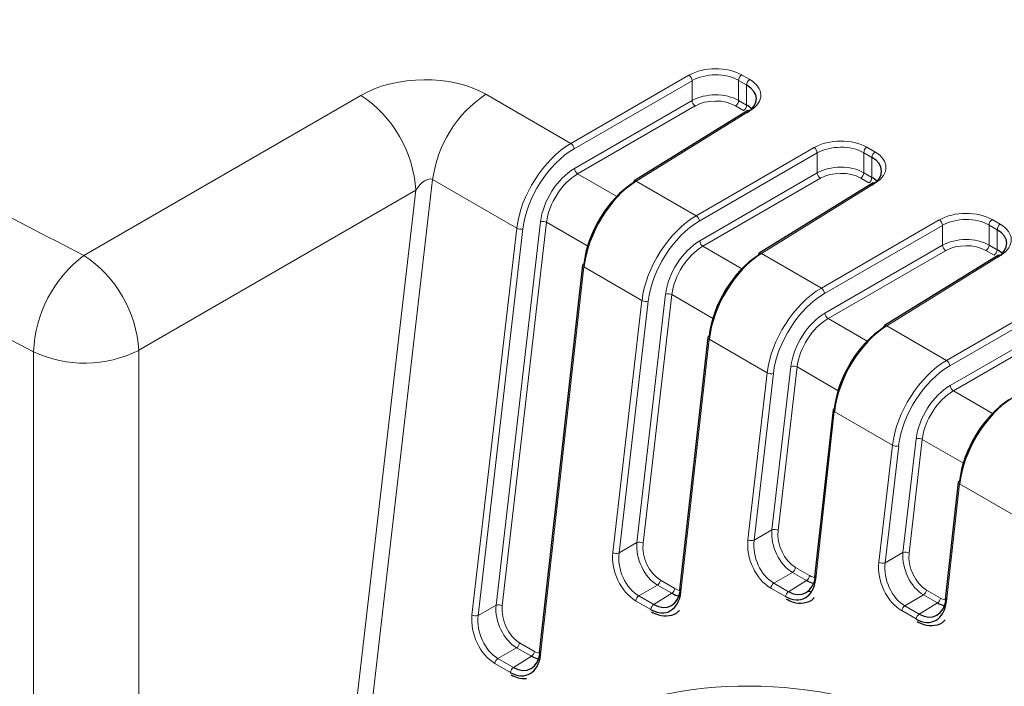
# Paper-space layout 'Blatt2' of a CAD drawing. Header units: millimetres. Extents: x 5 to 418, y 2 to 292.
# Tile 40 of 55: x 128 to 143, y 207 to 217. Entities that reach past the tile are written whole.
import ezdxf

# ---------------------------------------------------------------- set-up
doc = ezdxf.new("R2010")
doc.units = ezdxf.units.MM

psp = doc.layouts.new('Blatt2')

# ---------------------------------------------------------------- linework, layer by layer
at = {"color": 7, "linetype": 'Continuous', "lineweight": 18}
for p, q in [((136.123, 215.508), (137.899, 216.534)), ((137.946, 216.452), (136.17, 215.426)), ((137.946, 216.153), (137.946, 216.452)), ((138.647, 216.457), (138.647, 216.156)), ((138.769, 216.387), (138.647, 216.457)), ((138.693, 216.538), (138.815, 216.468)), ((138.769, 216.085), (138.769, 216.387)), ((128.79, 213.823), (132.962, 216.231)), ((134.842, 216.247), (136.123, 215.508)), ((138.647, 216.156), (138.769, 216.085)), ((136.177, 215.131), (137.946, 216.153)), ((137.993, 216.071), (136.224, 215.049)), ((138.723, 216.004), (138.601, 216.075)), ((138.822, 216.001), (137.107, 214.94)), ((138.009, 214.42), (139.785, 215.446)), ((140.579, 215.45), (140.701, 215.379)), ((139.832, 215.364), (138.056, 214.338)), ((139.832, 215.065), (139.832, 215.364)), ((140.533, 215.368), (140.533, 215.067)), ((140.655, 215.298), (140.533, 215.368)), ((140.655, 214.997), (140.655, 215.298)), ((136.224, 215.049), (136.823, 214.703)), ((138.062, 214.042), (139.832, 215.065)), ((139.879, 214.983), (138.109, 213.961)), ((140.608, 214.916), (140.487, 214.986)), ((140.533, 215.067), (140.655, 214.997)), ((134.04, 214.964), (132.571, 202.285)), ((135.308, 214.233), (134.04, 214.964)), ((137.107, 214.94), (138.009, 214.42)), ((140.708, 214.913), (138.993, 213.851)), ((133.787, 214.803), (129.615, 212.395)), ((132.034, 199.682), (133.787, 214.803)), ((134.633, 208.411), (135.308, 214.233)), ((134.995, 208.558), (135.664, 214.329)), ((135.757, 214.321), (135.088, 208.55)), ((136.386, 213.958), (135.757, 214.321)), ((139.894, 213.331), (141.67, 214.357)), ((141.718, 214.275), (139.941, 213.249)), ((141.718, 213.976), (141.718, 214.275)), ((142.418, 214.28), (142.418, 213.979)), ((142.54, 214.21), (142.418, 214.28)), ((142.465, 214.361), (142.587, 214.291)), ((135.401, 214.224), (134.726, 208.403)), ((142.54, 213.908), (142.54, 214.21)), ((138.109, 213.961), (138.708, 213.615)), ((139.948, 212.954), (141.718, 213.976)), ((142.418, 213.979), (142.54, 213.908)), ((138.993, 213.851), (139.894, 213.331)), ((141.765, 213.894), (139.995, 212.872)), ((142.594, 213.824), (140.879, 212.763)), ((142.494, 213.827), (142.372, 213.898)), ((136.318, 213.649), (135.667, 207.814)), ((137.193, 213.144), (136.318, 213.649)), ((137.116, 209.501), (137.549, 213.241)), ((137.642, 213.233), (137.209, 209.492)), ((138.271, 212.869), (137.642, 213.233)), ((141.78, 212.242), (143.556, 213.268)), ((136.754, 209.354), (137.193, 213.144)), ((137.286, 213.136), (136.847, 209.345)), ((143.603, 213.187), (141.827, 212.161)), ((139.995, 212.872), (140.594, 212.526)), ((140.879, 212.763), (141.78, 212.242)), ((141.834, 211.865), (143.603, 212.887)), ((143.65, 212.806), (141.881, 211.784)), ((138.204, 212.561), (137.78, 208.762)), ((139.079, 212.056), (138.204, 212.561)), ((128.033, 198.314), (128.033, 212.374)), ((129.615, 212.395), (129.615, 198.334)), ((139.15, 209.691), (139.435, 212.152)), ((138.788, 209.544), (139.079, 212.056)), ((139.172, 212.047), (138.881, 209.536)), ((139.528, 212.144), (139.243, 209.683)), ((140.157, 211.781), (139.528, 212.144)), ((141.881, 211.784), (142.48, 211.438)), ((140.089, 211.472), (139.809, 208.955)), ((140.965, 210.967), (140.089, 211.472)), ((140.76, 209.205), (140.965, 210.967)), ((141.122, 209.351), (141.32, 211.064)), ((141.413, 211.055), (141.215, 209.343)), ((142.043, 210.692), (141.413, 211.055)), ((141.058, 210.959), (140.853, 209.196)), ((141.975, 210.384), (141.778, 208.617)), ((142.85, 209.879), (141.975, 210.384)), ((138.881, 209.536), (139.15, 209.691)), ((136.847, 209.345), (137.116, 209.501)), ((140.853, 209.196), (141.122, 209.351)), ((139.459, 209.053), (139.177, 208.89)), ((139.671, 208.931), (139.459, 209.053)), ((139.505, 209.127), (139.717, 209.005)), ((137.471, 208.936), (137.688, 208.811)), ((139.398, 208.763), (139.671, 208.931)), ((137.426, 208.863), (137.143, 208.7)), ((137.642, 208.738), (137.426, 208.863)), ((139.352, 208.689), (139.131, 208.817)), ((139.177, 208.89), (139.398, 208.763)), ((141.478, 208.787), (141.686, 208.667)), ((137.324, 208.496), (137.097, 208.627)), ((137.143, 208.7), (137.37, 208.569)), ((137.37, 208.569), (137.642, 208.738)), ((141.432, 208.714), (141.149, 208.551)), ((141.64, 208.593), (141.432, 208.714)), ((134.726, 208.403), (134.995, 208.558)), ((141.322, 208.352), (141.104, 208.478)), ((141.149, 208.551), (141.368, 208.425)), ((141.368, 208.425), (141.64, 208.593)), ((135.305, 207.92), (135.022, 207.757)), ((135.529, 207.791), (135.305, 207.92)), ((135.35, 207.994), (135.575, 207.864)), ((135.022, 207.757), (135.257, 207.622)), ((135.257, 207.622), (135.529, 207.791)), ((135.211, 207.549), (134.977, 207.684))]:
    psp.add_line(p, q, dxfattribs=at)
at = {"color": 7, "linetype": 'Continuous', "lineweight": 25}
for p, q in [((138.788, 216.004), (137.073, 214.943)), ((140.674, 214.915), (138.959, 213.854)), ((142.559, 213.827), (140.844, 212.766)), ((136.299, 213.676), (135.647, 207.841)), ((138.184, 212.588), (137.76, 208.788)), ((140.07, 211.499), (139.789, 208.982)), ((141.956, 210.41), (141.758, 208.644)), ((139.691, 208.766), (139.751, 208.772))]:
    psp.add_line(p, q, dxfattribs=at)
at = {"color": 7, "linetype": 'Continuous', "lineweight": 18}
for centre, radius, start, end in [((137.841, 216.446), 0.106, 3.5432, 56.4801), ((138.75, 216.452), 0.103, 123.2422, 177.3468), ((138.872, 216.382), 0.103, 123.2422, 177.3468), ((131.939, 214.688), 1.851, 3.5409, 56.4591), ((135.852, 214.724), 1.827, 123.525, 172.4415), ((138.545, 216.161), 0.103, 303.2422, 357.3468), ((138.052, 216.16), 0.106, 183.5432, 236.4801), ((138.667, 216.09), 0.103, 303.2422, 357.3468), ((138.803, 215.975), 0.0325, 53.4824, 117.3347), ((136.065, 215.42), 0.106, 3.5432, 56.4801), ((139.726, 215.357), 0.106, 3.5432, 56.4801), ((140.635, 215.364), 0.103, 123.2422, 177.3468), ((140.757, 215.293), 0.103, 123.2422, 177.3468), ((136.282, 215.137), 0.106, 183.5432, 236.4801), ((139.937, 215.071), 0.106, 183.5432, 236.4801), ((140.43, 215.072), 0.103, 303.2422, 357.3468), ((140.552, 215.002), 0.103, 303.2422, 357.3468), ((137.088, 214.914), 0.0325, 53.4824, 117.3347), ((140.689, 214.886), 0.0325, 53.4824, 117.3347), ((137.95, 214.331), 0.106, 3.5432, 56.4801), ((135.364, 214.336), 0.118, 241.5664, 288.2185), ((135.7, 214.217), 0.118, 61.5664, 108.2185), ((141.612, 214.269), 0.106, 3.5432, 56.4801), ((142.521, 214.275), 0.103, 123.2422, 177.3468), ((142.643, 214.205), 0.103, 123.2422, 177.3468), ((138.168, 214.049), 0.106, 183.5432, 236.4801), ((141.823, 213.983), 0.106, 183.5432, 236.4801), ((142.316, 213.983), 0.103, 303.2422, 357.3468), ((129.935, 212.303), 1.903, 126.9789, 177.8491), ((127.768, 212.28), 1.851, 3.5409, 56.4591), ((138.974, 213.825), 0.0325, 53.4824, 117.3347), ((142.438, 213.913), 0.103, 303.2422, 357.3468), ((142.574, 213.798), 0.0325, 53.4824, 117.3347), ((136.329, 213.678), 0.0307, 183.4448, 248.9082), ((137.586, 213.129), 0.118, 61.5664, 108.2185), ((139.836, 213.243), 0.106, 3.5432, 56.4801), ((137.249, 213.248), 0.118, 241.5664, 288.2185), ((140.053, 212.96), 0.106, 183.5432, 236.4801), ((140.859, 212.737), 0.0325, 53.4824, 117.3347), ((138.215, 212.589), 0.0307, 183.4448, 248.9082), ((128.803, 214.016), 1.814, 244.8818, 296.598), ((139.472, 212.04), 0.118, 61.5664, 108.2185), ((141.722, 212.154), 0.106, 3.5432, 56.4801), ((139.135, 212.159), 0.118, 241.5664, 288.2185), ((141.939, 211.872), 0.106, 183.5432, 236.4801), ((140.1, 211.501), 0.0307, 183.4448, 248.9082), ((141.021, 211.071), 0.118, 241.5664, 288.2185), ((141.357, 210.952), 0.118, 61.5664, 108.2185), ((141.986, 210.412), 0.0307, 183.4448, 248.9082), ((139.187, 209.579), 0.118, 61.5664, 108.2185), ((137.153, 209.389), 0.118, 61.5664, 108.2185), ((138.844, 209.648), 0.118, 241.5664, 288.2185), ((136.81, 209.457), 0.118, 241.5664, 288.2185), ((141.159, 209.239), 0.118, 61.5664, 108.2185), ((140.817, 209.308), 0.118, 241.5664, 288.2185), ((139.402, 209.14), 0.104, 303.5123, 352.4427), ((137.368, 208.95), 0.104, 303.5123, 352.4427), ((139.613, 209.018), 0.104, 303.5123, 352.4427), ((137.585, 208.825), 0.104, 303.5123, 352.4427), ((139.235, 208.803), 0.104, 123.5123, 172.4427), ((139.456, 208.676), 0.104, 123.5123, 172.4427), ((141.374, 208.801), 0.104, 303.5123, 352.4427), ((137.201, 208.613), 0.104, 123.5123, 172.4427), ((141.583, 208.68), 0.104, 303.5123, 352.4427), ((135.032, 208.446), 0.118, 61.5664, 108.2185), ((137.427, 208.482), 0.104, 123.5123, 172.4427), ((141.207, 208.464), 0.104, 123.5123, 172.4427), ((134.689, 208.515), 0.118, 241.5664, 288.2185), ((141.425, 208.338), 0.104, 123.5123, 172.4427), ((135.247, 208.007), 0.104, 303.5123, 352.4427), ((135.472, 207.878), 0.104, 303.5123, 352.4427), ((135.08, 207.67), 0.104, 123.5123, 172.4427), ((135.314, 207.535), 0.104, 123.5123, 172.4427)]:
    psp.add_arc(centre, radius, start, end, dxfattribs=at)
at = {"color": 7, "linetype": 'Continuous', "lineweight": 25}
for centre, radius, start, end in [((137.093, 214.916), 0.0329, 127.0519, 186.4224), ((138.978, 213.828), 0.0329, 127.0519, 186.4224), ((136.324, 213.67), 0.0262, 106.0768, 167.0913), ((140.864, 212.739), 0.0329, 127.0519, 186.4224), ((138.21, 212.582), 0.0262, 106.0768, 167.0913), ((140.095, 211.493), 0.0262, 106.0768, 167.0913), ((141.981, 210.405), 0.0262, 106.0768, 167.0913), ((139.82, 208.984), 0.0307, 183.4448, 248.9082), ((137.791, 208.79), 0.0307, 183.4448, 248.9082), ((141.789, 208.646), 0.0307, 183.4448, 248.9082), ((135.678, 207.843), 0.0307, 183.4448, 248.9082)]:
    psp.add_arc(centre, radius, start, end, dxfattribs=at)
at = {"color": 7, "linetype": 'Continuous', "lineweight": 18}
for centre, major_axis, ratio, start_param, end_param in [((138.293, 216.299), (0.567, 0.009), 0.587473, 0.776176, 2.329519), ((133.888, 215.677), (1.342, 0.036), 0.587018, 0.763393, 2.31656), ((138.294, 216.245), (0.5, 0.009), 0.588816, 0.774897, 2.32824), ((138.415, 216.228), (0.567, 0.009), 0.587473, 5.506018, 7.059361), ((138.294, 215.945), (0.5, 0.007), 0.586126, 0.777443, 2.330786), ((138.294, 215.891), (0.433, 0.007), 0.587473, 0.776176, 2.329519), ((140.178, 215.21), (0.567, 0.009), 0.587473, 0.776176, 2.329519), ((136.138, 214.564), (0.598, 1.002), 0.586803, 0.811623, 2.22499), ((136.184, 214.536), (0.565, 0.944), 0.587369, 0.812156, 2.225524), ((140.179, 215.156), (0.5, 0.009), 0.588816, 0.774897, 2.32824), ((140.3, 215.14), (0.567, 0.009), 0.587473, 5.506018, 7.059361), ((136.186, 214.537), (0.376, 0.629), 0.587369, 0.812156, 2.225524), ((140.179, 214.857), (0.5, 0.007), 0.586126, 0.777443, 2.330786), ((133.902, 214.733), (0.14, 0.23), 0.501151, 0.020763, 1.57393), ((136.232, 214.51), (0.343, 0.572), 0.588357, 0.813094, 2.226462), ((140.18, 214.803), (0.433, 0.007), 0.587473, 0.776176, 2.329519), ((138.024, 213.475), (0.598, 1.002), 0.586803, 0.811623, 2.22499), ((142.064, 214.122), (0.567, 0.009), 0.587473, 0.776176, 2.329519), ((142.065, 214.068), (0.5, 0.009), 0.588816, 0.774897, 2.32824), ((138.07, 213.448), (0.565, 0.944), 0.587369, 0.812156, 2.225524), ((142.186, 214.051), (0.567, 0.009), 0.587473, 5.506018, 7.059361), ((142.065, 213.768), (0.5, 0.007), 0.586126, 0.777443, 2.330786), ((138.072, 213.449), (0.376, 0.629), 0.587369, 0.812156, 2.225524), ((138.118, 213.421), (0.343, 0.572), 0.588357, 0.813094, 2.226462), ((142.066, 213.714), (0.433, 0.007), 0.587473, 0.776176, 2.329519), ((139.909, 212.387), (0.598, 1.002), 0.586803, 0.811623, 2.22499), ((139.956, 212.359), (0.565, 0.944), 0.587369, 0.812156, 2.225524), ((139.957, 212.36), (0.376, 0.629), 0.587369, 0.812156, 2.225524), ((140.004, 212.333), (0.343, 0.572), 0.588357, 0.813094, 2.226462), ((141.795, 211.298), (0.598, 1.002), 0.586803, 0.811623, 2.22499), ((141.841, 211.271), (0.565, 0.944), 0.587369, 0.812156, 2.225524), ((141.843, 211.272), (0.376, 0.629), 0.587369, 0.812156, 2.225524), ((141.889, 211.244), (0.343, 0.572), 0.588357, 0.813094, 2.226462), ((139.502, 209.486), (-0.196, 0.462), 0.640933, 0.863979, 2.434471), ((139.549, 209.506), (-0.161, 0.405), 0.652481, 0.880233, 2.450725), ((137.469, 209.296), (-0.196, 0.462), 0.640933, 0.863979, 2.434471), ((137.515, 209.315), (-0.161, 0.405), 0.652481, 0.880233, 2.450725), ((139.189, 209.313), (-0.211, 0.53), 0.652481, 0.880233, 2.450725), ((139.235, 209.332), (-0.175, 0.472), 0.663541, 0.897771, 2.468263), ((137.155, 209.123), (-0.211, 0.53), 0.652481, 0.880233, 2.450725), ((137.202, 209.142), (-0.175, 0.472), 0.663541, 0.897771, 2.468263), ((141.475, 209.147), (-0.196, 0.462), 0.640933, 0.863979, 2.434471), ((141.522, 209.166), (-0.161, 0.405), 0.652481, 0.880233, 2.450725), ((141.161, 208.973), (-0.211, 0.53), 0.652481, 0.880233, 2.450725), ((141.208, 208.993), (-0.175, 0.472), 0.663541, 0.897771, 2.468263), ((139.759, 209.385), (-0.162, 0.406), 0.648949, 2.452196, 2.730228), ((137.73, 209.191), (-0.162, 0.406), 0.648949, 2.452196, 2.730228), ((141.728, 209.047), (-0.162, 0.406), 0.648949, 2.452196, 2.730228), ((135.348, 208.353), (-0.196, 0.462), 0.640933, 0.863979, 2.434471), ((135.395, 208.373), (-0.161, 0.405), 0.652481, 0.880233, 2.450725), ((141.614, 194.276), (-5.084, 12.639), 0.65101, 5.739269, 6.938021), ((135.034, 208.18), (-0.211, 0.53), 0.652481, 0.880233, 2.450725), ((135.081, 208.199), (-0.175, 0.472), 0.663541, 0.897771, 2.468263), ((135.618, 208.244), (-0.162, 0.406), 0.648949, 2.452196, 2.730228)]:
    psp.add_ellipse(centre, major_axis=major_axis, ratio=ratio, start_param=start_param, end_param=end_param, dxfattribs=at)
at = {"color": 7, "linetype": 'Continuous', "lineweight": 25}
for centre, major_axis, ratio, start_param, end_param in [((138.416, 216.174), (0.5, 0.009), 0.588816, 5.504739, 7.058082), ((138.416, 215.875), (0.5, 0.007), 0.586126, 0.528925, 0.777443), ((140.301, 215.086), (0.5, 0.009), 0.588816, 5.504739, 7.058082), ((140.301, 214.786), (0.5, 0.007), 0.586126, 0.528925, 0.777443), ((137.074, 214.023), (0.536, 0.961), 0.567218, 0.794692, 2.20806), ((137.122, 213.996), (0.569, 1.019), 0.567804, 0.795158, 2.208525), ((142.187, 213.997), (0.5, 0.009), 0.588816, 5.504739, 7.058082), ((138.959, 212.934), (0.536, 0.961), 0.567218, 0.794692, 2.20806), ((139.007, 212.908), (0.569, 1.019), 0.567804, 0.795158, 2.208525), ((142.187, 213.698), (0.5, 0.007), 0.586126, 0.528925, 0.777443), ((140.893, 211.819), (0.569, 1.019), 0.567804, 0.795158, 2.208525), ((140.845, 211.846), (0.536, 0.961), 0.567218, 0.794692, 2.20806), ((142.731, 210.757), (0.536, 0.961), 0.567218, 0.794692, 2.20806), ((142.779, 210.73), (0.569, 1.019), 0.567804, 0.795158, 2.208525), ((139.408, 209.187), (-0.212, 0.531), 0.648949, 2.452196, 4.022688), ((139.454, 209.206), (-0.175, 0.474), 0.656308, 2.471353, 4.041844), ((139.712, 209.365), (-0.199, 0.462), 0.640983, 2.433964, 2.739422), ((137.379, 208.993), (-0.212, 0.531), 0.648949, 2.452196, 4.022688), ((137.426, 209.013), (-0.175, 0.474), 0.656308, 2.471353, 4.041844), ((137.684, 209.172), (-0.199, 0.462), 0.640983, 2.433964, 2.739422), ((141.377, 208.849), (-0.212, 0.531), 0.648949, 2.452196, 4.022688), ((141.424, 208.868), (-0.175, 0.474), 0.656308, 2.471353, 4.041844), ((141.682, 209.028), (-0.199, 0.462), 0.640983, 2.433964, 2.739422), ((135.313, 208.065), (-0.175, 0.474), 0.656308, 2.471353, 4.041844), ((135.266, 208.046), (-0.212, 0.531), 0.648949, 2.452196, 4.022688), ((135.571, 208.225), (-0.199, 0.462), 0.640983, 2.433964, 2.739422)]:
    psp.add_ellipse(centre, major_axis=major_axis, ratio=ratio, start_param=start_param, end_param=end_param, dxfattribs=at)
at = {"color": 7, "linetype": 'Continuous', "lineweight": 18}
for points, knots in [([(93.843, 234.533), (96.422, 232.787), (100.825, 229.806), (107.34, 225.742), (113.207, 222.251), (119.227, 218.854), (124.437, 216.054), (127.662, 214.402), (128.79, 213.823)], [0, 0, 0, 0, 0.237503, 0.405606, 0.573709, 0.741642, 0.909575, 1, 1, 1, 1]), ([(128.033, 212.374), (126.901, 212.955), (123.664, 214.613), (118.436, 217.423), (112.395, 220.831), (106.508, 224.334), (99.97, 228.413), (95.551, 231.405), (92.964, 233.157)], [0, 0, 0, 0, 0.090427, 0.258359, 0.426292, 0.594393, 0.762495, 1, 1, 1, 1])]:
    psp.add_open_spline(points, degree=3, knots=knots, dxfattribs=at)
at = {"color": 7, "linetype": 'Continuous', "lineweight": 25}
for points, knots in [([(139.366, 208.651), (139.4, 208.634), (139.487, 208.591), (139.632, 208.587), (139.747, 208.622), (139.783, 208.672), (139.785, 208.674)], [0, 0, 0, 0, 0.234344, 0.593789, 0.976248, 1, 1, 1, 1]), ([(137.337, 208.458), (137.371, 208.441), (137.459, 208.398), (137.604, 208.394), (137.718, 208.428), (137.754, 208.478), (137.756, 208.481)], [0, 0, 0, 0, 0.2343437, 0.5937885, 0.9762479, 1, 1, 1, 1]), ([(141.335, 208.313), (141.37, 208.296), (141.457, 208.253), (141.602, 208.249), (141.716, 208.284), (141.752, 208.334), (141.754, 208.337)], [0, 0, 0, 0, 0.234344, 0.593789, 0.976248, 1, 1, 1, 1]), ([(135.224, 207.51), (135.259, 207.493), (135.334, 207.454), (135.41, 207.456), (135.452, 207.457)], [0, 0, 0, 0, 0.4562953, 1, 1, 1, 1])]:
    psp.add_open_spline(points, degree=3, knots=knots, dxfattribs=at)

doc.saveas('drawing.dxf')
